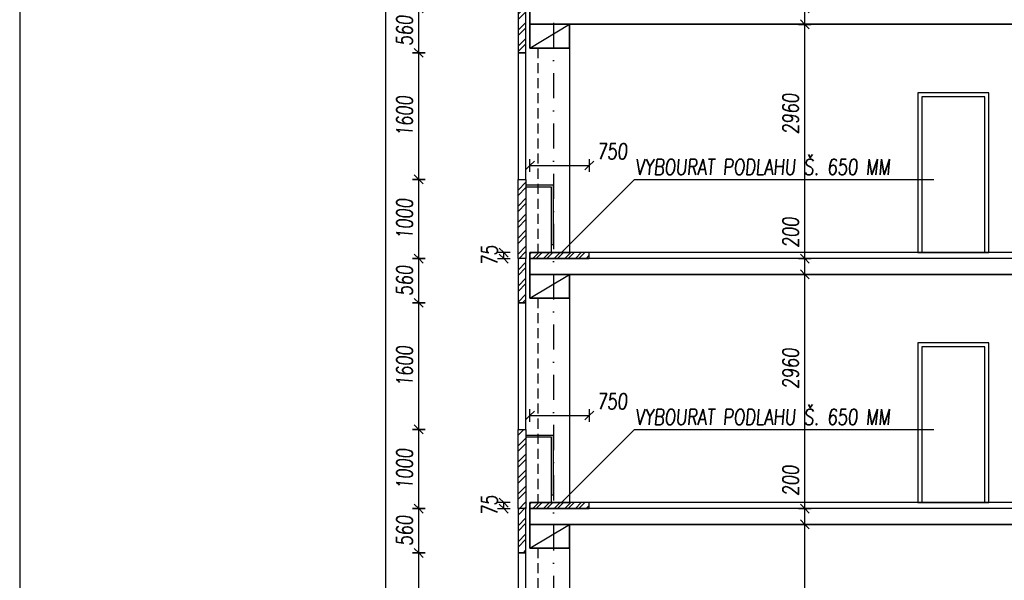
# Model space of a CAD drawing. Header units: millimetres. Extents: x 22267 to 193155, y 329430 to 541733.
# Tile 18 of 89: x 24215 to 36655, y 382208 to 389294. Entities that reach past the tile are written whole.
import ezdxf

# ---------------------------------------------------------------- set-up
doc = ezdxf.new("R2010")
doc.units = ezdxf.units.MM
doc.linetypes.add('ČERCHOVANÁ', pattern=[25.4, 12.7, -6.35, 0, -6.35])
doc.linetypes.add('ČÁRKOVANÁ', pattern=[19.05, 12.7, -6.35])
for name, color, linetype in [('BOURÁNÍ FASÁDY', 30, 'Continuous'), ('BOURÁNÍ PODLAHY', 30, 'Continuous'), ('BOURÁNÍ PŘÍČEK', 30, 'Continuous'), ('KOTY_100', 7, 'Continuous'), ('KÓTY BP FASÁDA', 255, 'Continuous'), ('KÓTY BP PODLAHA', 255, 'Continuous'), ('LEGENDA', 7, 'Continuous'), ('OSY', 7, 'Continuous'), ('TENKA', 4, 'Continuous'), ('TLUSTA', 2, 'Continuous'), ('ŽB', 1, 'Continuous')]:
    doc.layers.add(name, color=color, linetype=linetype)
doc.styles.add('CS-ROMANS', font='romans.shx', dxfattribs={"width": 0.75, "oblique": 5})
doc.styles.add('CS-ROMANS_100', font='romans.shx', dxfattribs={"width": 0.75, "oblique": 5, "height": 200})
doc.dimstyles.new('A_KÓTA_100', dxfattribs={"dimtxt": 200, "dimasz": 4, "dimexe": 100, "dimexo": 1500, "dimgap": 80, "dimtad": 1, "dimdec": 0, "dimdsep": 46, "dimtxsty": 'CS-ROMANS_100', "dimblk": 'KOT_CARA20', "dimcen": 90, "dimse1": 1, "dimse2": 1, "dimclrd": 256, "dimclre": 256, "dimclrt": 256, "dimadec": 0, "dimazin": 0, "dimtfac": 1, "dimtdec": 0, "dimtix": 1, "dimtmove": 2, "dimatfit": 3, "dimldrblk": 'OBLIQUE', "dimfxl": 1, "dimfxlon": 1, "dimtolj": 1, "dimarcsym": 0})

# ---------------------------------------------------------------- blocks, each defined once
blk = doc.blocks.new('KOT_CARA20')
for p, q in [((0, 0), (-14.1, -14.1)), ((0, 20), (0, -20)), ((0, 0), (14.1, 14.1))]:
    blk.add_line(p, q)
blk = doc.blocks.new('*D2743')
at = {"layer": 'Defpoints', "color": 0, "transparency": 16777216}
for p in [(31411, 387451), (30661, 386350), (31411, 386350)]:
    blk.add_point(p, dxfattribs=at)
at = {"layer": 'KÓTY BP PODLAHA', "lineweight": -2, "transparency": 16777216}
blk.add_line((30665, 387451), (31407, 387451), dxfattribs=at)
at = {"layer": 'KÓTY BP PODLAHA', "lineweight": -2, "transparency": 16777216, "xscale": 4, "yscale": 4, "zscale": 4, "rotation": 180}
blk.add_blockref('KOT_CARA20', (30661, 387451), dxfattribs=at)
at = {"layer": 'KÓTY BP PODLAHA', "lineweight": -2, "transparency": 16777216, "xscale": 4, "yscale": 4, "zscale": 4}
blk.add_blockref('KOT_CARA20', (31411, 387451), dxfattribs=at)
at = {"layer": 'KÓTY BP PODLAHA', "transparency": 16777216, "insert": (31699, 387631), "char_height": 200, "attachment_point": 5, "style": 'CS-ROMANS_100'}
blk.add_mtext('\\A1;750', dxfattribs=at)
blk = doc.blocks.new('_OBLIQUE')
at = {"color": 0, "linetype": 'ByBlock', "ltscale": 15}
blk.add_line((-0.5, -0.5), (0.5, 0.5), dxfattribs=at)
blk = doc.blocks.new('*D2744')
at = {"layer": 'Defpoints', "color": 0, "transparency": 16777216}
for p in [(31411, 384291), (30661, 383190), (31411, 383190)]:
    blk.add_point(p, dxfattribs=at)
at = {"layer": 'KÓTY BP PODLAHA', "lineweight": -2, "transparency": 16777216}
blk.add_line((30665, 384291), (31407, 384291), dxfattribs=at)
at = {"layer": 'KÓTY BP PODLAHA', "lineweight": -2, "transparency": 16777216, "xscale": 4, "yscale": 4, "zscale": 4, "rotation": 180}
blk.add_blockref('KOT_CARA20', (30661, 384291), dxfattribs=at)
at = {"layer": 'KÓTY BP PODLAHA', "lineweight": -2, "transparency": 16777216, "xscale": 4, "yscale": 4, "zscale": 4}
blk.add_blockref('KOT_CARA20', (31411, 384291), dxfattribs=at)
at = {"layer": 'KÓTY BP PODLAHA', "transparency": 16777216, "insert": (31699, 384471), "char_height": 200, "attachment_point": 5, "style": 'CS-ROMANS_100'}
blk.add_mtext('\\A1;750', dxfattribs=at)
blk = doc.blocks.new('*D3109')
at = {"layer": 'Defpoints', "color": 0, "transparency": 16777216}
for p in [(30331, 386350), (30691, 386350), (30691, 386275)]:
    blk.add_point(p, dxfattribs=at)
at = {"layer": 'KÓTY BP PODLAHA', "lineweight": -2, "transparency": 16777216}
for p, q in [((30331, 386354), (30331, 386358)), ((30331, 386275), (30331, 386350)), ((30331, 386271), (30331, 386267))]:
    blk.add_line(p, q, dxfattribs=at)
at = {"layer": 'KÓTY BP PODLAHA', "lineweight": -2, "transparency": 16777216, "xscale": 4, "yscale": 4, "zscale": 4}
for p, rotation in [((30331, 386350), 270), ((30331, 386275), 90)]:
    blk.add_blockref('KOT_CARA20', p, dxfattribs=dict(at, rotation=rotation))
at = {"layer": 'KÓTY BP PODLAHA', "transparency": 16777216, "insert": (30151, 386313), "char_height": 200, "attachment_point": 5, "rotation": 90, "style": 'CS-ROMANS_100'}
blk.add_mtext('\\A1;75', dxfattribs=at)
blk = doc.blocks.new('*D3110')
at = {"layer": 'Defpoints', "color": 0, "transparency": 16777216}
for p in [(30331, 383190), (30691, 383190), (30691, 383115)]:
    blk.add_point(p, dxfattribs=at)
at = {"layer": 'KÓTY BP PODLAHA', "lineweight": -2, "transparency": 16777216}
for p, q in [((30331, 383194), (30331, 383198)), ((30331, 383115), (30331, 383190)), ((30331, 383111), (30331, 383107))]:
    blk.add_line(p, q, dxfattribs=at)
at = {"layer": 'KÓTY BP PODLAHA', "lineweight": -2, "transparency": 16777216, "xscale": 4, "yscale": 4, "zscale": 4}
for p, rotation in [((30331, 383190), 270), ((30331, 383115), 90)]:
    blk.add_blockref('KOT_CARA20', p, dxfattribs=dict(at, rotation=rotation))
at = {"layer": 'KÓTY BP PODLAHA', "transparency": 16777216, "insert": (30151, 383153), "char_height": 200, "attachment_point": 5, "rotation": 90, "style": 'CS-ROMANS_100'}
blk.add_mtext('\\A1;75', dxfattribs=at)
blk = doc.blocks.new('*D3087')
at = {"layer": 'Defpoints', "color": 0, "transparency": 16777216}
for p in [(28841, 407305), (30561, 407305), (30511, 347755)]:
    blk.add_point(p, dxfattribs=at)
at = {"layer": 'KOTY_100', "lineweight": -2, "transparency": 16777216}
blk.add_line((28841, 347759), (28841, 407301), dxfattribs=at)
at = {"layer": 'KOTY_100', "lineweight": -2, "transparency": 16777216, "xscale": 4, "yscale": 4, "zscale": 4}
for p, rotation in [((28841, 407305), 90), ((28841, 347755), 270)]:
    blk.add_blockref('KOT_CARA20', p, dxfattribs=dict(at, rotation=rotation))
at = {"layer": 'KOTY_100', "transparency": 16777216, "insert": (28661, 377530), "char_height": 200, "attachment_point": 5, "rotation": 90, "style": 'CS-ROMANS_100'}
blk.add_mtext('\\A1;59550', dxfattribs=at)
blk = doc.blocks.new('*D3049')
at = {"layer": 'Defpoints', "color": 0, "transparency": 16777216}
for p in [(29257, 382555), (30561, 382555), (30561, 380955)]:
    blk.add_point(p, dxfattribs=at)
at = {"layer": 'KÓTY BP FASÁDA', "lineweight": -2, "transparency": 16777216}
blk.add_line((29257, 380959), (29257, 382551), dxfattribs=at)
at = {"layer": 'KÓTY BP FASÁDA', "lineweight": -2, "transparency": 16777216, "xscale": 4, "yscale": 4, "zscale": 4}
for p, rotation in [((29257, 382555), 90), ((29257, 380955), 270)]:
    blk.add_blockref('KOT_CARA20', p, dxfattribs=dict(at, rotation=rotation))
at = {"layer": 'KÓTY BP FASÁDA', "transparency": 16777216, "insert": (29077, 381755), "char_height": 200, "attachment_point": 5, "rotation": 90, "style": 'CS-ROMANS_100'}
blk.add_mtext('\\A1;1600', dxfattribs=at)
blk = doc.blocks.new('*D3050')
at = {"layer": 'Defpoints', "color": 0, "transparency": 16777216}
for p in [(29257, 383115), (30561, 383115), (30561, 382555)]:
    blk.add_point(p, dxfattribs=at)
at = {"layer": 'KÓTY BP FASÁDA', "lineweight": -2, "transparency": 16777216}
blk.add_line((29257, 382559), (29257, 383111), dxfattribs=at)
at = {"layer": 'KÓTY BP FASÁDA', "lineweight": -2, "transparency": 16777216, "xscale": 4, "yscale": 4, "zscale": 4}
for p, rotation in [((29257, 383115), 90), ((29257, 382555), 270)]:
    blk.add_blockref('KOT_CARA20', p, dxfattribs=dict(at, rotation=rotation))
at = {"layer": 'KÓTY BP FASÁDA', "transparency": 16777216, "insert": (29077, 382835), "char_height": 200, "attachment_point": 5, "rotation": 90, "style": 'CS-ROMANS_100'}
blk.add_mtext('\\A1;560', dxfattribs=at)
blk = doc.blocks.new('*D3051')
at = {"layer": 'Defpoints', "color": 0, "transparency": 16777216}
for p in [(29257, 384115), (30561, 384115), (30561, 383115)]:
    blk.add_point(p, dxfattribs=at)
at = {"layer": 'KÓTY BP FASÁDA', "lineweight": -2, "transparency": 16777216}
blk.add_line((29257, 383119), (29257, 384111), dxfattribs=at)
at = {"layer": 'KÓTY BP FASÁDA', "lineweight": -2, "transparency": 16777216, "xscale": 4, "yscale": 4, "zscale": 4}
for p, rotation in [((29257, 384115), 90), ((29257, 383115), 270)]:
    blk.add_blockref('KOT_CARA20', p, dxfattribs=dict(at, rotation=rotation))
at = {"layer": 'KÓTY BP FASÁDA', "transparency": 16777216, "insert": (29077, 383615), "char_height": 200, "attachment_point": 5, "rotation": 90, "style": 'CS-ROMANS_100'}
blk.add_mtext('\\A1;1000', dxfattribs=at)
blk = doc.blocks.new('*D3052')
at = {"layer": 'Defpoints', "color": 0, "transparency": 16777216}
for p in [(29257, 385715), (30561, 385715), (30561, 384115)]:
    blk.add_point(p, dxfattribs=at)
at = {"layer": 'KÓTY BP FASÁDA', "lineweight": -2, "transparency": 16777216}
blk.add_line((29257, 384119), (29257, 385711), dxfattribs=at)
at = {"layer": 'KÓTY BP FASÁDA', "lineweight": -2, "transparency": 16777216, "xscale": 4, "yscale": 4, "zscale": 4}
for p, rotation in [((29257, 385715), 90), ((29257, 384115), 270)]:
    blk.add_blockref('KOT_CARA20', p, dxfattribs=dict(at, rotation=rotation))
at = {"layer": 'KÓTY BP FASÁDA', "transparency": 16777216, "insert": (29077, 384915), "char_height": 200, "attachment_point": 5, "rotation": 90, "style": 'CS-ROMANS_100'}
blk.add_mtext('\\A1;1600', dxfattribs=at)
blk = doc.blocks.new('*D3053')
at = {"layer": 'Defpoints', "color": 0, "transparency": 16777216}
for p in [(29257, 386275), (30561, 386275), (30561, 385715)]:
    blk.add_point(p, dxfattribs=at)
at = {"layer": 'KÓTY BP FASÁDA', "lineweight": -2, "transparency": 16777216}
blk.add_line((29257, 385719), (29257, 386271), dxfattribs=at)
at = {"layer": 'KÓTY BP FASÁDA', "lineweight": -2, "transparency": 16777216, "xscale": 4, "yscale": 4, "zscale": 4}
for p, rotation in [((29257, 386275), 90), ((29257, 385715), 270)]:
    blk.add_blockref('KOT_CARA20', p, dxfattribs=dict(at, rotation=rotation))
at = {"layer": 'KÓTY BP FASÁDA', "transparency": 16777216, "insert": (29077, 385995), "char_height": 200, "attachment_point": 5, "rotation": 90, "style": 'CS-ROMANS_100'}
blk.add_mtext('\\A1;560', dxfattribs=at)
blk = doc.blocks.new('*D3054')
at = {"layer": 'Defpoints', "color": 0, "transparency": 16777216}
for p in [(29257, 387275), (30561, 387275), (30561, 386275)]:
    blk.add_point(p, dxfattribs=at)
at = {"layer": 'KÓTY BP FASÁDA', "lineweight": -2, "transparency": 16777216}
blk.add_line((29257, 386279), (29257, 387271), dxfattribs=at)
at = {"layer": 'KÓTY BP FASÁDA', "lineweight": -2, "transparency": 16777216, "xscale": 4, "yscale": 4, "zscale": 4}
for p, rotation in [((29257, 387275), 90), ((29257, 386275), 270)]:
    blk.add_blockref('KOT_CARA20', p, dxfattribs=dict(at, rotation=rotation))
at = {"layer": 'KÓTY BP FASÁDA', "transparency": 16777216, "insert": (29077, 386775), "char_height": 200, "attachment_point": 5, "rotation": 90, "style": 'CS-ROMANS_100'}
blk.add_mtext('\\A1;1000', dxfattribs=at)
blk = doc.blocks.new('*D3055')
at = {"layer": 'Defpoints', "color": 0, "transparency": 16777216}
for p in [(29257, 388875), (30561, 388875), (30561, 387275)]:
    blk.add_point(p, dxfattribs=at)
at = {"layer": 'KÓTY BP FASÁDA', "lineweight": -2, "transparency": 16777216}
blk.add_line((29257, 387279), (29257, 388871), dxfattribs=at)
at = {"layer": 'KÓTY BP FASÁDA', "lineweight": -2, "transparency": 16777216, "xscale": 4, "yscale": 4, "zscale": 4}
for p, rotation in [((29257, 388875), 90), ((29257, 387275), 270)]:
    blk.add_blockref('KOT_CARA20', p, dxfattribs=dict(at, rotation=rotation))
at = {"layer": 'KÓTY BP FASÁDA', "transparency": 16777216, "insert": (29077, 388075), "char_height": 200, "attachment_point": 5, "rotation": 90, "style": 'CS-ROMANS_100'}
blk.add_mtext('\\A1;1600', dxfattribs=at)
blk = doc.blocks.new('*D3056')
at = {"layer": 'Defpoints', "color": 0, "transparency": 16777216}
for p in [(29257, 389435), (30561, 389435), (30561, 388875)]:
    blk.add_point(p, dxfattribs=at)
at = {"layer": 'KÓTY BP FASÁDA', "lineweight": -2, "transparency": 16777216}
blk.add_line((29257, 388879), (29257, 389431), dxfattribs=at)
at = {"layer": 'KÓTY BP FASÁDA', "lineweight": -2, "transparency": 16777216, "xscale": 4, "yscale": 4, "zscale": 4}
for p, rotation in [((29257, 389435), 90), ((29257, 388875), 270)]:
    blk.add_blockref('KOT_CARA20', p, dxfattribs=dict(at, rotation=rotation))
at = {"layer": 'KÓTY BP FASÁDA', "transparency": 16777216, "insert": (29077, 389155), "char_height": 200, "attachment_point": 5, "rotation": 90, "style": 'CS-ROMANS_100'}
blk.add_mtext('\\A1;560', dxfattribs=at)
blk = doc.blocks.new('*D3525')
at = {"layer": 'Defpoints', "color": 0, "transparency": 16777216}
for p in [(34135, 382915), (34405, 382915), (34308, 379955)]:
    blk.add_point(p, dxfattribs=at)
at = {"layer": 'KOTY_100', "lineweight": -2, "transparency": 16777216}
blk.add_line((34135, 379959), (34135, 382911), dxfattribs=at)
at = {"layer": 'KOTY_100', "lineweight": -2, "transparency": 16777216, "xscale": 4, "yscale": 4, "zscale": 4}
for p, rotation in [((34135, 382915), 90), ((34135, 379955), 270)]:
    blk.add_blockref('KOT_CARA20', p, dxfattribs=dict(at, rotation=rotation))
at = {"layer": 'KOTY_100', "transparency": 16777216, "insert": (33955, 381654), "char_height": 200, "attachment_point": 5, "rotation": 90, "style": 'CS-ROMANS_100'}
blk.add_mtext('\\A1;2960', dxfattribs=at)
blk = doc.blocks.new('*D3526')
at = {"layer": 'Defpoints', "color": 0, "transparency": 16777216}
for p in [(34135, 383115), (34352, 383115), (34405, 382915)]:
    blk.add_point(p, dxfattribs=at)
at = {"layer": 'KOTY_100', "lineweight": -2, "transparency": 16777216}
blk.add_line((34135, 382919), (34135, 383111), dxfattribs=at)
at = {"layer": 'KOTY_100', "lineweight": -2, "transparency": 16777216, "xscale": 4, "yscale": 4, "zscale": 4}
for p, rotation in [((34135, 383115), 90), ((34135, 382915), 270)]:
    blk.add_blockref('KOT_CARA20', p, dxfattribs=dict(at, rotation=rotation))
at = {"layer": 'KOTY_100', "transparency": 16777216, "insert": (33955, 383468), "char_height": 200, "attachment_point": 5, "rotation": 90, "style": 'CS-ROMANS_100'}
blk.add_mtext('\\A1;200', dxfattribs=at)
blk = doc.blocks.new('*D3527')
at = {"layer": 'Defpoints', "color": 0, "transparency": 16777216}
for p in [(34135, 386075), (34343, 386075), (34352, 383115)]:
    blk.add_point(p, dxfattribs=at)
at = {"layer": 'KOTY_100', "lineweight": -2, "transparency": 16777216}
blk.add_line((34135, 383119), (34135, 386071), dxfattribs=at)
at = {"layer": 'KOTY_100', "lineweight": -2, "transparency": 16777216, "xscale": 4, "yscale": 4, "zscale": 4}
for p, rotation in [((34135, 386075), 90), ((34135, 383115), 270)]:
    blk.add_blockref('KOT_CARA20', p, dxfattribs=dict(at, rotation=rotation))
at = {"layer": 'KOTY_100', "transparency": 16777216, "insert": (33955, 384885), "char_height": 200, "attachment_point": 5, "rotation": 90, "style": 'CS-ROMANS_100'}
blk.add_mtext('\\A1;2960', dxfattribs=at)
blk = doc.blocks.new('*D3528')
at = {"layer": 'Defpoints', "color": 0, "transparency": 16777216}
for p in [(34135, 386275), (34343, 386275), (34343, 386075)]:
    blk.add_point(p, dxfattribs=at)
at = {"layer": 'KOTY_100', "lineweight": -2, "transparency": 16777216}
blk.add_line((34135, 386079), (34135, 386271), dxfattribs=at)
at = {"layer": 'KOTY_100', "lineweight": -2, "transparency": 16777216, "xscale": 4, "yscale": 4, "zscale": 4}
for p, rotation in [((34135, 386275), 90), ((34135, 386075), 270)]:
    blk.add_blockref('KOT_CARA20', p, dxfattribs=dict(at, rotation=rotation))
at = {"layer": 'KOTY_100', "transparency": 16777216, "insert": (33955, 386605), "char_height": 200, "attachment_point": 5, "rotation": 90, "style": 'CS-ROMANS_100'}
blk.add_mtext('\\A1;200', dxfattribs=at)
blk = doc.blocks.new('*D3529')
at = {"layer": 'Defpoints', "color": 0, "transparency": 16777216}
for p in [(34135, 389235), (34468, 389235), (34343, 386275)]:
    blk.add_point(p, dxfattribs=at)
at = {"layer": 'KOTY_100', "lineweight": -2, "transparency": 16777216}
blk.add_line((34135, 386279), (34135, 389231), dxfattribs=at)
at = {"layer": 'KOTY_100', "lineweight": -2, "transparency": 16777216, "xscale": 4, "yscale": 4, "zscale": 4}
for p, rotation in [((34135, 389235), 90), ((34135, 386275), 270)]:
    blk.add_blockref('KOT_CARA20', p, dxfattribs=dict(at, rotation=rotation))
at = {"layer": 'KOTY_100', "transparency": 16777216, "insert": (33955, 388103), "char_height": 200, "attachment_point": 5, "rotation": 90, "style": 'CS-ROMANS_100'}
blk.add_mtext('\\A1;2960', dxfattribs=at)
blk = doc.blocks.new('*D3530')
at = {"layer": 'Defpoints', "color": 0, "transparency": 16777216}
for p in [(34135, 389435), (34343, 389435), (34468, 389235)]:
    blk.add_point(p, dxfattribs=at)
at = {"layer": 'KOTY_100', "lineweight": -2, "transparency": 16777216}
blk.add_line((34135, 389239), (34135, 389431), dxfattribs=at)
at = {"layer": 'KOTY_100', "lineweight": -2, "transparency": 16777216, "xscale": 4, "yscale": 4, "zscale": 4}
for p, rotation in [((34135, 389435), 90), ((34135, 389235), 270)]:
    blk.add_blockref('KOT_CARA20', p, dxfattribs=dict(at, rotation=rotation))
at = {"layer": 'KOTY_100', "transparency": 16777216, "insert": (33955, 389780), "char_height": 200, "attachment_point": 5, "rotation": 90, "style": 'CS-ROMANS_100'}
blk.add_mtext('\\A1;200', dxfattribs=at)

msp = doc.modelspace()

# ---------------------------------------------------------------- hatches: boundary and pattern name
at = {"layer": 'BOURÁNÍ FASÁDY'}
h = msp.add_hatch(dxfattribs=at)
h.set_pattern_fill('ANSI32', color=256, scale=15)
h.paths.add_polyline_path([(30511, 406600.5), (30611, 406600.5), (30611, 407305.5), (30511, 407305.5)])
h.paths.add_polyline_path([(30511, 404675.5), (30611, 404675.5), (30611, 406600.5), (30511, 406600.5)])
h.paths.add_polyline_path([(30611, 402075.5), (30511, 402075.5), (30511, 403075.5), (30611, 403075.5)])
h.paths.add_polyline_path([(30511, 401515.5), (30611, 401515.5), (30611, 402075.5), (30511, 402075.5)])
h.paths.add_polyline_path([(30611, 398915.5), (30511, 398915.5), (30511, 399915.5), (30611, 399915.5)])
h.paths.add_polyline_path([(30511, 398355.5), (30611, 398355.5), (30611, 398915.5), (30511, 398915.5)])
h.paths.add_polyline_path([(30611, 395755.5), (30511, 395755.5), (30511, 396755.5), (30611, 396755.5)])
h.paths.add_polyline_path([(30511, 395195.5), (30611, 395195.5), (30611, 395755.5), (30511, 395755.5)])
h.paths.add_polyline_path([(30611, 392595.5), (30511, 392595.5), (30511, 393595.5), (30611, 393595.5)])
h.paths.add_polyline_path([(30511, 392035.5), (30611, 392035.5), (30611, 392595.5), (30511, 392595.5)])
h.paths.add_polyline_path([(30611, 389435.5), (30511, 389435.5), (30511, 390435.5), (30611, 390435.5)])
h.paths.add_polyline_path([(30511, 388875.5), (30611, 388875.5), (30611, 389435.5), (30511, 389435.5)])
h.paths.add_polyline_path([(30511, 385715.5), (30611, 385715.5), (30611, 386275.5), (30511, 386275.5)])
h.paths.add_polyline_path([(30611, 386275.5), (30511, 386275.5), (30511, 387275.5), (30611, 387275.5)])
h.paths.add_polyline_path([(30611, 383115.5), (30511, 383115.5), (30511, 384115.5), (30611, 384115.5)])
h.paths.add_polyline_path([(30511, 382555.5), (30611, 382555.5), (30611, 383115.5), (30511, 383115.5)])
h.paths.add_polyline_path([(30611, 379955.5), (30511, 379955.5), (30511, 380955.5), (30611, 380955.5)])
h.paths.add_polyline_path([(30511, 379395.5), (30611, 379395.5), (30611, 379955.5), (30511, 379955.5)])
h.paths.add_polyline_path([(30611, 376795.5), (30511, 376795.5), (30511, 377795.5), (30611, 377795.5)])
h.paths.add_polyline_path([(30511, 376235.5), (30611, 376235.5), (30611, 376795.5), (30511, 376795.5)])
h.paths.add_polyline_path([(30611, 373635.5), (30511, 373635.5), (30511, 374635.5), (30611, 374635.5)])
h.paths.add_polyline_path([(30511, 373075.5), (30611, 373075.5), (30611, 373635.5), (30511, 373635.5)])
h.paths.add_polyline_path([(30611, 370475.5), (30511, 370475.5), (30511, 371475.5), (30611, 371475.5)])
h.paths.add_polyline_path([(30511, 369915.5), (30611, 369915.5), (30611, 370475.5), (30511, 370475.5)])
h.paths.add_polyline_path([(30611, 367315.5), (30511, 367315.5), (30511, 368315.5), (30611, 368315.5)])
h.paths.add_polyline_path([(30511, 366755.5), (30611, 366755.5), (30611, 367315.5), (30511, 367315.5)])
h.paths.add_polyline_path([(30611, 364155.5), (30511, 364155.5), (30511, 365155.5), (30611, 365155.5)])
h.paths.add_polyline_path([(30511, 363595.5), (30611, 363595.5), (30611, 364155.5), (30511, 364155.5)])
h.paths.add_polyline_path([(30611, 360995.5), (30511, 360995.5), (30511, 361995.5), (30611, 361995.5)])
h.paths.add_polyline_path([(30511, 360435.5), (30611, 360435.5), (30611, 360995.5), (30511, 360995.5)])
h.paths.add_polyline_path([(30611, 357835.5), (30511, 357835.5), (30511, 358835.5), (30611, 358835.5)])
h.paths.add_polyline_path([(30511, 357275.5), (30611, 357275.5), (30611, 357835.5), (30511, 357835.5)])
h.paths.add_polyline_path([(30611, 354675.5), (30511, 354675.5), (30511, 355675.5), (30611, 355675.5)])
h.paths.add_polyline_path([(30511, 354115.5), (30611, 354115.5), (30611, 354675.5), (30511, 354675.5)])
h.paths.add_polyline_path([(30611, 351515.5), (30511, 351515.5), (30511, 352515.5), (30611, 352515.5)])
h.paths.add_polyline_path([(30511, 350955.5), (30611, 350955.5), (30611, 351515.5), (30511, 351515.5)])
h.paths.add_polyline_path([(30611, 347755.5), (30511, 347755.5), (30511, 348355.5), (30611, 348355.5)])
h.paths.add_polyline_path([(30611, 348355.5), (30511, 348355.5), (30511, 349355.5), (30611, 349355.5)])
at = {"layer": 'BOURÁNÍ PODLAHY'}
h = msp.add_hatch(dxfattribs=at)
h.set_pattern_fill('ANSI32', color=256, scale=10)
h.set_pattern_definition([(45, (-7e-12, -15800), (-67.35192, 67.35192), []), (45, (44.9, -15800), (-67.35192, 67.35192), [])])
h.paths.add_polyline_path([(30961, 386350.5), (30661, 386350.5), (30661, 386275.5), (30961, 386275.5)])
h.paths.add_polyline_path([(31411, 386350.5), (30961, 386350.5), (30961, 386275.5), (31411, 386275.5)])
h = msp.add_hatch(dxfattribs=at)
h.set_pattern_fill('ANSI32', color=256, scale=10)
h.set_pattern_definition([(45, (-7e-12, -18960), (-67.35192, 67.35192), []), (45, (44.9, -18960), (-67.35192, 67.35192), [])])
h.paths.add_polyline_path([(30961, 383190.5), (30661, 383190.5), (30661, 383115.5), (30961, 383115.5)])
h.paths.add_polyline_path([(31411, 383190.5), (30961, 383190.5), (30961, 383115.5), (31411, 383115.5)])

# ---------------------------------------------------------------- linework, layer by layer
at = {"layer": 'BOURÁNÍ FASÁDY'}
for points in [[(30511, 388875.5), (30611, 388875.5), (30611, 389435.5), (30511, 389435.5)], [(30511, 387275.5), (30611, 387275.5), (30611, 388875.5), (30511, 388875.5)], [(30611, 386275.5), (30511, 386275.5), (30511, 387275.5), (30611, 387275.5)], [(30511, 385715.5), (30611, 385715.5), (30611, 386275.5), (30511, 386275.5)], [(30511, 384115.5), (30611, 384115.5), (30611, 385715.5), (30511, 385715.5)], [(30611, 383115.5), (30511, 383115.5), (30511, 384115.5), (30611, 384115.5)], [(30511, 382555.5), (30611, 382555.5), (30611, 383115.5), (30511, 383115.5)], [(30511, 380955.5), (30611, 380955.5), (30611, 382555.5), (30511, 382555.5)]]:
    msp.add_lwpolyline(points, close=True, dxfattribs=at)
for points in [[(30936, 386450.5), (30961, 386450.5), (30961, 387200.5), (30611, 387200.5)], [(30936, 386350.5), (30936, 387175.5), (30611, 387175.5)], [(30936, 383290.5), (30961, 383290.5), (30961, 384040.5), (30611, 384040.5)], [(30936, 383190.5), (30936, 384015.5), (30611, 384015.5)]]:
    msp.add_lwpolyline(points, dxfattribs=at)
at = {"layer": 'BOURÁNÍ PODLAHY'}
for points in [[(30661, 386275.5), (31411, 386275.5), (31411, 386350.5), (30661, 386350.5)], [(30661, 383115.5), (31411, 383115.5), (31411, 383190.5), (30661, 383190.5)]]:
    msp.add_lwpolyline(points, close=True, dxfattribs=at)
at = {"layer": 'BOURÁNÍ PŘÍČEK'}
for points in [[(35561, 386350.5), (36461, 386350.5), (36461, 388370.5), (35561, 388370.5)], [(35561, 386350.5), (36461, 386350.5), (36461, 388370.5), (35561, 388370.5)], [(35611, 386350.5), (36411, 386350.5), (36411, 388320.5), (35611, 388320.5)], [(35561, 383190.5), (36461, 383190.5), (36461, 385210.5), (35561, 385210.5)], [(35561, 383190.5), (36461, 383190.5), (36461, 385210.5), (35561, 385210.5)], [(35611, 383190.5), (36411, 383190.5), (36411, 385160.5), (35611, 385160.5)]]:
    msp.add_lwpolyline(points, close=True, dxfattribs=at)
at = {"layer": 'KÓTY BP PODLAHA'}
for p, q in [((31980, 387271.6), (31058.9, 386350.5)), ((35766, 387271.6), (31980, 387271.6)), ((31980, 384111.6), (31058.9, 383190.5)), ((35766, 384111.6), (31980, 384111.6))]:
    msp.add_line(p, q, dxfattribs=at)
at = {"layer": 'LEGENDA'}
msp.add_lwpolyline([(24214.7, 329430.5), (76214.7, 329430.5), (76214.7, 418530.5), (24214.7, 418530.5)], close=True, dxfattribs=at)
at = {"layer": 'OSY', "linetype": 'ČERCHOVANÁ', "ltscale": 25}
msp.add_line((30961, 408305.5), (30961, 331387.3), dxfattribs=at)
at = {"layer": 'TENKA'}
for points in [[(30661, 388935.5), (31161, 389235.5)], [(31161, 389235.5), (31161, 386350.5)], [(37211, 386275.5), (30661, 386275.5)], [(30661, 385775.5), (31161, 386075.5)], [(31161, 386075.5), (31161, 383190.5)], [(37211, 383115.5), (30661, 383115.5)], [(30661, 382615.5), (31161, 382915.5)], [(31161, 382915.5), (31161, 380030.5)]]:
    msp.add_lwpolyline(points, dxfattribs=at)
at = {"layer": 'TENKA', "linetype": 'ČÁRKOVANÁ', "ltscale": 10}
for points in [[(30761, 388935.5), (30761, 386350.5)], [(30761, 385775.5), (30761, 383190.5)], [(30761, 382615.5), (30761, 380030.5)]]:
    msp.add_lwpolyline(points, dxfattribs=at)
at = {"layer": 'TLUSTA'}
for points in [[(30661, 389235.5), (30661, 389510.5)], [(37211, 389235.5), (30661, 389235.5)], [(30661, 386075.5), (30661, 386350.5)], [(37211, 386350.5), (30661, 386350.5)], [(30661, 386275.5), (30661, 386350.5), (31161, 386350.5)], [(37211, 386075.5), (30661, 386075.5)], [(30661, 382915.5), (30661, 383190.5)], [(37211, 383190.5), (30661, 383190.5)], [(30661, 383115.5), (30661, 383190.5), (31161, 383190.5)], [(37211, 382915.5), (30661, 382915.5)]]:
    msp.add_lwpolyline(points, dxfattribs=at)
for points in [[(30661, 389235.5), (31161, 389235.5), (31161, 388935.5), (30661, 388935.5)], [(30661, 386075.5), (31161, 386075.5), (31161, 385775.5), (30661, 385775.5)], [(30661, 382915.5), (31161, 382915.5), (31161, 382615.5), (30661, 382615.5)]]:
    msp.add_lwpolyline(points, close=True, dxfattribs=at)
at = {"layer": 'ŽB'}
for points in [[(30661, 389235.5), (37211, 389235.5), (37211, 389435.5), (30661, 389435.5)], [(30661, 388935.5), (31161, 388935.5), (31161, 389235.5), (30661, 389235.5)], [(30661, 386075.5), (37211, 386075.5), (37211, 386275.5), (30661, 386275.5)], [(30661, 385775.5), (31161, 385775.5), (31161, 386075.5), (30661, 386075.5)], [(30661, 382915.5), (37211, 382915.5), (37211, 383115.5), (30661, 383115.5)], [(30661, 382615.5), (31161, 382615.5), (31161, 382915.5), (30661, 382915.5)]]:
    msp.add_lwpolyline(points, close=True, dxfattribs=at)

# ---------------------------------------------------------------- texts
at = {"layer": 'KÓTY BP PODLAHA', "ltscale": 15, "style": 'CS-ROMANS', "oblique": 5, "width": 0.75}
for p in [(31992.6, 387332.6), (31992.6, 384172.6)]:
    msp.add_text('VYBOURAT PODLAHU Š. 650 MM ', height=200, dxfattribs=at).set_placement(p)

# ---------------------------------------------------------------- dimensions: what is measured, and where the dimension line sits
at = {"layer": 'KOTY_100'}
dim = msp.add_linear_dim(base=(28841.4, 407305.5), p1=(30511, 347755.5), p2=(30561, 407305.5), angle=90, dimstyle='A_KÓTA_100', dxfattribs=at)
dim.commit()
dim.dimension.update_dxf_attribs({"geometry": '*D3087', "text_midpoint": (28661.4, 377530.5)})
for base, p1, p2, picture, middle in [((34134.7, 389435.5), (34468, 389235.5), (34343.4, 389435.5), '*D3530', (33954.7, 389780.4)), ((34134.7, 389235.5), (34343.4, 386275.5), (34468, 389235.5), '*D3529', (33954.7, 388102.7)), ((34134.7, 386275.5), (34343.4, 386075.5), (34343.4, 386275.5), '*D3528', (33954.7, 386604.8)), ((34134.7, 386075.5), (34352.3, 383115.5), (34343.4, 386075.5), '*D3527', (33954.7, 384884.9)), ((34134.7, 383115.5), (34405.2, 382915.5), (34352.3, 383115.5), '*D3526', (33954.7, 383467.9)), ((34134.7, 382915.5), (34308, 379955.5), (34405.2, 382915.5), '*D3525', (33954.7, 381653.9))]:
    dim = msp.add_linear_dim(base=base, p1=p1, p2=p2, angle=90, dimstyle='A_KÓTA_100', dxfattribs=at)
    dim.commit()
    dim.dimension.update_dxf_attribs({"geometry": picture, "text_midpoint": middle, "dimtype": 160})
at = {"layer": 'KÓTY BP FASÁDA'}
for base, p1, p2, picture, middle in [((29256.8, 389435.5), (30561, 388875.5), (30561, 389435.5), '*D3056', (29076.8, 389155.5)), ((29256.8, 388875.5), (30561, 387275.5), (30561, 388875.5), '*D3055', (29076.8, 388075.5)), ((29256.8, 387275.5), (30561, 386275.5), (30561, 387275.5), '*D3054', (29076.8, 386775.5)), ((29256.8, 386275.5), (30561, 385715.5), (30561, 386275.5), '*D3053', (29076.8, 385995.5)), ((29256.8, 385715.5), (30561, 384115.5), (30561, 385715.5), '*D3052', (29076.8, 384915.5)), ((29256.8, 384115.5), (30561, 383115.5), (30561, 384115.5), '*D3051', (29076.8, 383615.5)), ((29256.8, 383115.5), (30561, 382555.5), (30561, 383115.5), '*D3050', (29076.8, 382835.5)), ((29256.8, 382555.5), (30561, 380955.5), (30561, 382555.5), '*D3049', (29076.8, 381755.5))]:
    dim = msp.add_linear_dim(base=base, p1=p1, p2=p2, angle=90, dimstyle='A_KÓTA_100', dxfattribs=at)
    dim.commit()
    dim.dimension.update_dxf_attribs({"geometry": picture, "text_midpoint": middle})
at = {"layer": 'KÓTY BP PODLAHA'}
for base, p1, p2, picture, middle in [((31411, 387451.2), (30661, 386350.5), (31411, 386350.5), '*D2743', (31698.8, 387631.2)), ((31411, 384291.2), (30661, 383190.5), (31411, 383190.5), '*D2744', (31698.8, 384471.2))]:
    dim = msp.add_linear_dim(base=base, p1=p1, p2=p2, dimstyle='A_KÓTA_100', dxfattribs=at)
    dim.commit()
    dim.dimension.update_dxf_attribs({"geometry": picture, "text_midpoint": middle, "dimtype": 160})
for base, p1, p2, picture, middle in [((30331, 386350.5), (30690.9, 386275.5), (30690.9, 386350.5), '*D3109', (30151, 386313)), ((30331, 383190.5), (30690.9, 383115.5), (30690.9, 383190.5), '*D3110', (30151, 383153))]:
    dim = msp.add_linear_dim(base=base, p1=p1, p2=p2, angle=90, dimstyle='A_KÓTA_100', dxfattribs=at)
    dim.commit()
    dim.dimension.update_dxf_attribs({"geometry": picture, "text_midpoint": middle})

doc.saveas('drawing.dxf')
